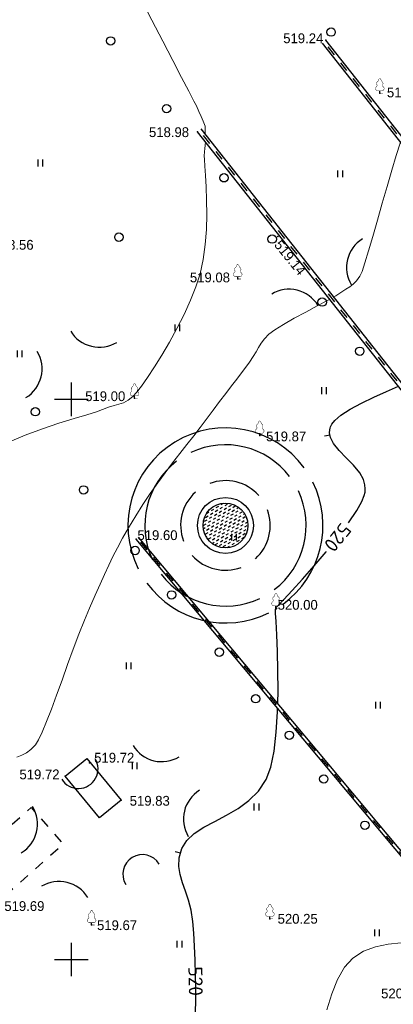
# Model space of a CAD drawing. Header units: millimetres. Extents: x 767170 to 66149698, y -983507 to 2493658.
# Tile 17 of 256: x 1396462 to 1429815, y -832596 to -744723. Entities that reach past the tile are written whole.
import ezdxf

# ---------------------------------------------------------------- set-up
doc = ezdxf.new("R2010")
doc.units = ezdxf.units.MM
doc.linetypes.add('Д_ТРОТ_ТРУБА', pattern=[3, 1.5, -1.5])
for name, color, linetype in [('(001) Сетка', 92, 'Continuous'), ('(004) Точки рельефа', 7, 'Continuous'), ('(010) Геол. Выработки', 7, 'Continuous'), ('(022) Возд. Линии', 7, 'Continuous'), ('(025) Дорога', 7, 'Continuous'), ('(028) Гидротехн.', 7, 'Continuous'), ('(031) Горизонтали', 42, 'Continuous'), ('(035) Откосы', 7, 'Continuous'), ('(036) Растительность', 7, 'Continuous'), ('(038) Деревья', 7, 'Continuous'), ('C-TOPO-MAJR', 9, 'Continuous')]:
    doc.layers.add(name, color=color, linetype=linetype)
doc.layers.add('(032) Горизонтали утолщенные', color=32, linetype='Continuous', lineweight=30)
doc.layers.add('(042) Бергштрих', color=32, linetype='Continuous', lineweight=30)
doc.styles.add('D-431', font='txt')
doc.styles.get("Standard").update_dxf_attribs({"font": 'isocpeui.ttf'})
doc.styles.add('СПДС', font='isocpeur.ttf')
doc.linetypes.add('ПОДПОРНАЯ СТЕНКА', pattern='A,2,["V",Standard,S=1.2,R=0,X=0,Y=-1.2],0.2,["V",Standard,S=0.8,R=0,X=0,Y=-0.8],0.25,["V",Standard,S=0.3,R=0,X=0,Y=-0.3],0.25', length=2.7)

# ---------------------------------------------------------------- blocks, each defined once
blk = doc.blocks.new('d')
at = {"layer": '(038) Деревья'}
blk.add_ellipse((0, 0), major_axis=(0.265, 0.265), ratio=1, start_param=5.497787, end_param=11.780972, dxfattribs=at)
blk = doc.blocks.new('I04010')
for p, q in [((-0.412273, 0.007146), (-0.412273, 1.207146)), ((0.387727, 1.207146), (0.387727, 0.007146))]:
    blk.add_line(p, q)
blk = doc.blocks.new('Setka')
at = {"layer": '(001) Сетка'}
for p, q in [((0, 1.5), (0, -1.5)), ((-1.5, 0), (1.5, 0))]:
    blk.add_line(p, q, dxfattribs=at)
blk = doc.blocks.new('karagach-flat-57')
at = {"layer": '(038) Деревья', "const_width": 0.0375}
for points in [[(-0.208, 1.009, 0.430853), (-0.255, 0.753, 0.548276)], [(-0.208, 1.009, 0.181567), (-0.117, 1.159, 0.303004)], [(0, 1.312, 0.246034), (-0.117, 1.159, 0.489079)], [(0, 1.312, -0.246034), (0.117, 1.159, -0.489079)], [(0.208, 1.009, -0.181567), (0.117, 1.159, -0.303004)], [(0.208, 1.009, -0.430853), (0.255, 0.753, -0.548276)], [(-0.315, 0.559, 0.626949), (-0.218, 0.206, 0.702465)], [(-0.315, 0.559, 0.383603), (-0.255, 0.753, 0.352912)], [(0.315, 0.559, -0.626949), (0.218, 0.206, -0.702465)], [(0.315, 0.559, -0.383603), (0.255, 0.753, -0.352912)]]:
    blk.add_lwpolyline(points, format="xyb", dxfattribs=at)
for points in [[(0, 0.206), (-0.218, 0.206)], [(0, 0), (0, 0.206)], [(0, 0.206), (0.218, 0.206)], [(0, 0), (0.281, 0)]]:
    blk.add_lwpolyline(points, dxfattribs=at)
at = {"layer": '(038) Деревья'}
blk.add_lwpolyline([(0, 0), (0, 0.206)], dxfattribs=at)
blk = doc.blocks.new('karagach-flat-66')
at = {"layer": '(038) Деревья', "const_width": 0.0375}
for points in [[(-0.208, 1.009, 0.430853), (-0.255, 0.753, 0.548276)], [(-0.208, 1.009, 0.181567), (-0.117, 1.159, 0.303004)], [(0, 1.312, 0.246034), (-0.117, 1.159, 0.489079)], [(0, 1.312, -0.246034), (0.117, 1.159, -0.489079)], [(0.208, 1.009, -0.181567), (0.117, 1.159, -0.303004)], [(0.208, 1.009, -0.430853), (0.255, 0.753, -0.548276)], [(-0.315, 0.559, 0.626949), (-0.218, 0.206, 0.702465)], [(-0.315, 0.559, 0.383603), (-0.255, 0.753, 0.352912)], [(0.315, 0.559, -0.626949), (0.218, 0.206, -0.702465)], [(0.315, 0.559, -0.383603), (0.255, 0.753, -0.352912)]]:
    blk.add_lwpolyline(points, format="xyb", dxfattribs=at)
for points in [[(0, 0.206), (-0.218, 0.206)], [(0, 0), (0, 0.206)], [(0, 0.206), (0.218, 0.206)], [(0, 0), (0.281, 0)]]:
    blk.add_lwpolyline(points, dxfattribs=at)
at = {"layer": '(038) Деревья'}
blk.add_lwpolyline([(0, 0), (0, 0.206)], dxfattribs=at)
blk = doc.blocks.new('karagach-flat-67-flat-1')
at = {"layer": '(038) Деревья', "const_width": 0.0375}
for points in [[(-0.208, 1.009, 0.430853), (-0.255, 0.753, 0.548276)], [(-0.208, 1.009, 0.181567), (-0.117, 1.159, 0.303004)], [(0, 1.312, 0.246034), (-0.117, 1.159, 0.489079)], [(0, 1.312, -0.246034), (0.117, 1.159, -0.489079)], [(0.208, 1.009, -0.181567), (0.117, 1.159, -0.303004)], [(0.208, 1.009, -0.430853), (0.255, 0.753, -0.548276)], [(-0.315, 0.559, 0.626949), (-0.218, 0.206, 0.702465)], [(-0.315, 0.559, 0.383603), (-0.255, 0.753, 0.352912)], [(0.315, 0.559, -0.626949), (0.218, 0.206, -0.702465)], [(0.315, 0.559, -0.383603), (0.255, 0.753, -0.352912)]]:
    blk.add_lwpolyline(points, format="xyb", dxfattribs=at)
for points in [[(0, 0.206), (-0.218, 0.206)], [(0, 0), (0, 0.206)], [(0, 0.206), (0.218, 0.206)], [(0, 0), (0.281, 0)]]:
    blk.add_lwpolyline(points, dxfattribs=at)
at = {"layer": '(038) Деревья'}
blk.add_lwpolyline([(0, 0), (0, 0.206)], dxfattribs=at)
blk = doc.blocks.new('karagach-flat-78')
at = {"layer": '(038) Деревья', "const_width": 0.0375}
for points in [[(-0.208, 1.009, 0.430853), (-0.255, 0.753, 0.548276)], [(-0.208, 1.009, 0.181567), (-0.117, 1.159, 0.303004)], [(0, 1.312, 0.246034), (-0.117, 1.159, 0.489079)], [(0, 1.312, -0.246034), (0.117, 1.159, -0.489079)], [(0.208, 1.009, -0.181567), (0.117, 1.159, -0.303004)], [(0.208, 1.009, -0.430853), (0.255, 0.753, -0.548276)], [(-0.315, 0.559, 0.626949), (-0.218, 0.206, 0.702465)], [(-0.315, 0.559, 0.383603), (-0.255, 0.753, 0.352912)], [(0.315, 0.559, -0.626949), (0.218, 0.206, -0.702465)], [(0.315, 0.559, -0.383603), (0.255, 0.753, -0.352912)]]:
    blk.add_lwpolyline(points, format="xyb", dxfattribs=at)
for points in [[(0, 0.206), (-0.218, 0.206)], [(0, 0), (0, 0.206)], [(0, 0.206), (0.218, 0.206)], [(0, 0), (0.281, 0)]]:
    blk.add_lwpolyline(points, dxfattribs=at)
at = {"layer": '(038) Деревья'}
blk.add_lwpolyline([(0, 0), (0, 0.206)], dxfattribs=at)
blk = doc.blocks.new('karagach-flat-79')
at = {"layer": '(038) Деревья', "const_width": 0.0375}
for points in [[(-0.208, 1.009, 0.430853), (-0.255, 0.753, 0.548276)], [(-0.208, 1.009, 0.181567), (-0.117, 1.159, 0.303004)], [(0, 1.312, 0.246034), (-0.117, 1.159, 0.489079)], [(0, 1.312, -0.246034), (0.117, 1.159, -0.489079)], [(0.208, 1.009, -0.181567), (0.117, 1.159, -0.303004)], [(0.208, 1.009, -0.430853), (0.255, 0.753, -0.548276)], [(-0.315, 0.559, 0.626949), (-0.218, 0.206, 0.702465)], [(-0.315, 0.559, 0.383603), (-0.255, 0.753, 0.352912)], [(0.315, 0.559, -0.626949), (0.218, 0.206, -0.702465)], [(0.315, 0.559, -0.383603), (0.255, 0.753, -0.352912)]]:
    blk.add_lwpolyline(points, format="xyb", dxfattribs=at)
for points in [[(0, 0.206), (-0.218, 0.206)], [(0, 0), (0, 0.206)], [(0, 0.206), (0.218, 0.206)], [(0, 0), (0.281, 0)]]:
    blk.add_lwpolyline(points, dxfattribs=at)
at = {"layer": '(038) Деревья'}
blk.add_lwpolyline([(0, 0), (0, 0.206)], dxfattribs=at)
blk = doc.blocks.new('karagach-flat-80')
at = {"layer": '(038) Деревья', "const_width": 0.0375}
for points in [[(-0.208, 1.009, 0.430853), (-0.255, 0.753, 0.548276)], [(-0.208, 1.009, 0.181567), (-0.117, 1.159, 0.303004)], [(0, 1.312, 0.246034), (-0.117, 1.159, 0.489079)], [(0, 1.312, -0.246034), (0.117, 1.159, -0.489079)], [(0.208, 1.009, -0.181567), (0.117, 1.159, -0.303004)], [(0.208, 1.009, -0.430853), (0.255, 0.753, -0.548276)], [(-0.315, 0.559, 0.626949), (-0.218, 0.206, 0.702465)], [(-0.315, 0.559, 0.383603), (-0.255, 0.753, 0.352912)], [(0.315, 0.559, -0.626949), (0.218, 0.206, -0.702465)], [(0.315, 0.559, -0.383603), (0.255, 0.753, -0.352912)]]:
    blk.add_lwpolyline(points, format="xyb", dxfattribs=at)
for points in [[(0, 0.206), (-0.218, 0.206)], [(0, 0), (0, 0.206)], [(0, 0.206), (0.218, 0.206)], [(0, 0), (0.281, 0)]]:
    blk.add_lwpolyline(points, dxfattribs=at)
at = {"layer": '(038) Деревья'}
blk.add_lwpolyline([(0, 0), (0, 0.206)], dxfattribs=at)
blk = doc.blocks.new('karagach-flat-81')
at = {"layer": '(038) Деревья', "const_width": 0.0375}
for points in [[(-0.208, 1.009, 0.430853), (-0.255, 0.753, 0.548276)], [(-0.208, 1.009, 0.181567), (-0.117, 1.159, 0.303004)], [(0, 1.312, 0.246034), (-0.117, 1.159, 0.489079)], [(0, 1.312, -0.246034), (0.117, 1.159, -0.489079)], [(0.208, 1.009, -0.181567), (0.117, 1.159, -0.303004)], [(0.208, 1.009, -0.430853), (0.255, 0.753, -0.548276)], [(-0.315, 0.559, 0.626949), (-0.218, 0.206, 0.702465)], [(-0.315, 0.559, 0.383603), (-0.255, 0.753, 0.352912)], [(0.315, 0.559, -0.626949), (0.218, 0.206, -0.702465)], [(0.315, 0.559, -0.383603), (0.255, 0.753, -0.352912)]]:
    blk.add_lwpolyline(points, format="xyb", dxfattribs=at)
for points in [[(0, 0.206), (-0.218, 0.206)], [(0, 0), (0, 0.206)], [(0, 0.206), (0.218, 0.206)], [(0, 0), (0.281, 0)]]:
    blk.add_lwpolyline(points, dxfattribs=at)
at = {"layer": '(038) Деревья'}
blk.add_lwpolyline([(0, 0), (0, 0.206)], dxfattribs=at)
blk = doc.blocks.new('*U337')
at = {"color": 5, "linetype": 'Continuous'}
for p, q in [((32263.305, 79720.937), (32263.522, 79721.069)), ((32263.739, 79721.201), (32263.956, 79721.333)), ((32264.088, 79721.116), (32264.305, 79721.248)), ((32264.173, 79721.465), (32264.39, 79721.597)), ((32264.437, 79721.031), (32264.654, 79721.163)), ((32264.522, 79721.38), (32264.739, 79721.512)), ((32264.786, 79720.946), (32265.003, 79721.078)), ((32264.871, 79721.295), (32265.088, 79721.426)), ((32265.135, 79720.86), (32265.352, 79720.992)), ((32265.22, 79721.209), (32265.437, 79721.341)), ((32265.569, 79721.124), (32265.786, 79721.256)), ((32265.918, 79721.039), (32265.994, 79721.086)), ((32262.7, 79719.976), (32262.917, 79720.107)), ((32262.785, 79720.324), (32263.002, 79720.456)), ((32262.923, 79720.705), (32263.087, 79720.805)), ((32263.134, 79720.239), (32263.351, 79720.371)), ((32263.219, 79720.588), (32263.436, 79720.72)), ((32263.483, 79720.154), (32263.7, 79720.286)), ((32263.568, 79720.503), (32263.785, 79720.635)), ((32263.654, 79720.852), (32263.871, 79720.984)), ((32263.832, 79720.069), (32264.049, 79720.201)), ((32263.917, 79720.418), (32264.134, 79720.55)), ((32264.002, 79720.767), (32264.22, 79720.899)), ((32264.181, 79719.984), (32264.398, 79720.116)), ((32264.266, 79720.333), (32264.483, 79720.465)), ((32264.351, 79720.682), (32264.569, 79720.814)), ((32264.615, 79720.248), (32264.832, 79720.38)), ((32264.7, 79720.597), (32264.917, 79720.729)), ((32264.964, 79720.163), (32265.181, 79720.294)), ((32265.049, 79720.511), (32265.266, 79720.643)), ((32265.313, 79720.077), (32265.53, 79720.209)), ((32265.398, 79720.426), (32265.615, 79720.558)), ((32265.484, 79720.775), (32265.701, 79720.907)), ((32265.662, 79719.992), (32265.879, 79720.124)), ((32265.747, 79720.341), (32265.964, 79720.473)), ((32265.832, 79720.69), (32266.05, 79720.822)), ((32266.096, 79720.256), (32266.313, 79720.388)), ((32266.181, 79720.605), (32266.317, 79720.687)), ((32266.445, 79720.171), (32266.527, 79720.221)), ((32262.615, 79719.627), (32262.832, 79719.758)), ((32262.636, 79719.342), (32262.747, 79719.409)), ((32262.879, 79719.192), (32263.096, 79719.324)), ((32262.964, 79719.541), (32263.181, 79719.673)), ((32263.049, 79719.89), (32263.266, 79720.022)), ((32263.228, 79719.107), (32263.445, 79719.239)), ((32263.313, 79719.456), (32263.53, 79719.588)), ((32263.398, 79719.805), (32263.615, 79719.937)), ((32263.662, 79719.371), (32263.879, 79719.503)), ((32263.747, 79719.72), (32263.964, 79719.852)), ((32264.011, 79719.286), (32264.228, 79719.418)), ((32264.096, 79719.635), (32264.313, 79719.767)), ((32264.36, 79719.201), (32264.577, 79719.333)), ((32264.445, 79719.55), (32264.662, 79719.682)), ((32264.53, 79719.899), (32264.747, 79720.031)), ((32264.709, 79719.116), (32264.926, 79719.248)), ((32264.794, 79719.465), (32265.011, 79719.596)), ((32264.879, 79719.814), (32265.096, 79719.945)), ((32265.143, 79719.379), (32265.36, 79719.511)), ((32265.228, 79719.728), (32265.445, 79719.86)), ((32265.492, 79719.294), (32265.709, 79719.426)), ((32265.577, 79719.643), (32265.794, 79719.775)), ((32265.841, 79719.209), (32266.058, 79719.341)), ((32265.926, 79719.558), (32266.143, 79719.69)), ((32266.011, 79719.907), (32266.228, 79720.039)), ((32266.19, 79719.124), (32266.407, 79719.256)), ((32266.275, 79719.473), (32266.492, 79719.605)), ((32266.36, 79719.822), (32266.577, 79719.954)), ((32262.794, 79718.843), (32263.011, 79718.975)), ((32262.899, 79718.61), (32262.926, 79718.626)), ((32263.057, 79718.409), (32263.274, 79718.541)), ((32263.143, 79718.758), (32263.36, 79718.89)), ((32263.406, 79718.324), (32263.623, 79718.456)), ((32263.492, 79718.673), (32263.709, 79718.805)), ((32263.577, 79719.022), (32263.794, 79719.154)), ((32263.755, 79718.239), (32263.972, 79718.371)), ((32263.841, 79718.588), (32264.058, 79718.72)), ((32263.926, 79718.937), (32264.143, 79719.069)), ((32264.189, 79718.503), (32264.407, 79718.635)), ((32264.275, 79718.852), (32264.492, 79718.984)), ((32264.538, 79718.418), (32264.756, 79718.55)), ((32264.624, 79718.767), (32264.841, 79718.899)), ((32264.887, 79718.332), (32265.104, 79718.464)), ((32264.973, 79718.681), (32265.19, 79718.813)), ((32265.058, 79719.03), (32265.275, 79719.162)), ((32265.236, 79718.247), (32265.453, 79718.379)), ((32265.322, 79718.596), (32265.539, 79718.728)), ((32265.407, 79718.945), (32265.624, 79719.077)), ((32265.671, 79718.511), (32265.888, 79718.643)), ((32265.756, 79718.86), (32265.973, 79718.992)), ((32266.019, 79718.426), (32266.237, 79718.558)), ((32266.105, 79718.775), (32266.322, 79718.907)), ((32263.419, 79718.034), (32263.538, 79718.107)), ((32263.67, 79717.89), (32263.887, 79718.022)), ((32264.019, 79717.805), (32264.236, 79717.937)), ((32264.104, 79718.154), (32264.321, 79718.286)), ((32264.368, 79717.72), (32264.585, 79717.852)), ((32264.453, 79718.069), (32264.67, 79718.201)), ((32264.728, 79717.641), (32264.934, 79717.766)), ((32264.802, 79717.984), (32265.019, 79718.115)), ((32265.151, 79717.898), (32265.368, 79718.03)), ((32265.585, 79718.162), (32265.802, 79718.294)), ((32238.21, 79705.985), (32238.427, 79706.117)), ((32238.644, 79706.249), (32238.823, 79706.357)), ((32238.993, 79706.164), (32239.21, 79706.296)), ((32239.342, 79706.079), (32239.559, 79706.21)), ((32239.691, 79705.993), (32239.908, 79706.125)), ((32237.257, 79705.108), (32237.474, 79705.24)), ((32237.435, 79705.514), (32237.559, 79705.589)), ((32237.691, 79705.372), (32237.908, 79705.504)), ((32237.776, 79705.721), (32237.993, 79705.853)), ((32238.04, 79705.287), (32238.257, 79705.419)), ((32238.125, 79705.636), (32238.342, 79705.768)), ((32238.389, 79705.202), (32238.606, 79705.334)), ((32238.474, 79705.551), (32238.691, 79705.683)), ((32238.559, 79705.9), (32238.776, 79706.032)), ((32238.738, 79705.117), (32238.955, 79705.249)), ((32238.823, 79705.466), (32239.04, 79705.598)), ((32238.908, 79705.815), (32239.125, 79705.947)), ((32239.172, 79705.381), (32239.389, 79705.512)), ((32239.257, 79705.73), (32239.474, 79705.861)), ((32239.521, 79705.295), (32239.738, 79705.427)), ((32239.606, 79705.644), (32239.823, 79705.776)), ((32239.87, 79705.21), (32240.087, 79705.342)), ((32239.955, 79705.559), (32240.172, 79705.691)), ((32240.04, 79705.908), (32240.257, 79706.04)), ((32240.219, 79705.125), (32240.436, 79705.257)), ((32240.304, 79705.474), (32240.521, 79705.606)), ((32240.389, 79705.823), (32240.548, 79705.919)), ((32240.568, 79705.04), (32240.785, 79705.172)), ((32240.653, 79705.389), (32240.87, 79705.521)), ((32240.738, 79705.738), (32240.747, 79705.743)), ((32241.002, 79705.304), (32241.064, 79705.341)), ((32237.087, 79704.41), (32237.304, 79704.542)), ((32237.172, 79704.759), (32237.389, 79704.891)), ((32237.436, 79704.325), (32237.653, 79704.457)), ((32237.521, 79704.674), (32237.738, 79704.806)), ((32237.606, 79705.023), (32237.823, 79705.155)), ((32237.785, 79704.24), (32238.002, 79704.372)), ((32237.87, 79704.589), (32238.087, 79704.721)), ((32237.955, 79704.938), (32238.172, 79705.07)), ((32238.219, 79704.504), (32238.436, 79704.636)), ((32238.304, 79704.853), (32238.521, 79704.985)), ((32238.568, 79704.419), (32238.785, 79704.551)), ((32238.653, 79704.768), (32238.87, 79704.9)), ((32238.917, 79704.334), (32239.134, 79704.466)), ((32239.002, 79704.683), (32239.219, 79704.815)), ((32239.087, 79705.032), (32239.304, 79705.164)), ((32239.266, 79704.249), (32239.483, 79704.38)), ((32239.351, 79704.597), (32239.568, 79704.729)), ((32239.436, 79704.946), (32239.653, 79705.078)), ((32239.615, 79704.163), (32239.832, 79704.295)), ((32239.7, 79704.512), (32239.917, 79704.644)), ((32239.785, 79704.861), (32240.002, 79704.993)), ((32240.049, 79704.427), (32240.266, 79704.559)), ((32240.134, 79704.776), (32240.351, 79704.908)), ((32240.398, 79704.342), (32240.615, 79704.474)), ((32240.483, 79704.691), (32240.7, 79704.823)), ((32240.747, 79704.257), (32240.964, 79704.389)), ((32240.832, 79704.606), (32241.049, 79704.738)), ((32240.917, 79704.955), (32241.134, 79705.087)), ((32241.096, 79704.172), (32241.313, 79704.304)), ((32241.181, 79704.521), (32241.347, 79704.622)), ((32241.266, 79704.87), (32241.28, 79704.878)), ((32237.001, 79704.062), (32237.219, 79704.193)), ((32237.029, 79703.781), (32237.133, 79703.844)), ((32237.186, 79703.282), (32237.397, 79703.41)), ((32237.265, 79703.627), (32237.482, 79703.759)), ((32237.35, 79703.976), (32237.567, 79704.108)), ((32237.614, 79703.542), (32237.831, 79703.674)), ((32237.699, 79703.891), (32237.916, 79704.023)), ((32237.963, 79703.457), (32238.18, 79703.589)), ((32238.048, 79703.806), (32238.265, 79703.938)), ((32238.134, 79704.155), (32238.351, 79704.287)), ((32238.312, 79703.372), (32238.529, 79703.504)), ((32238.397, 79703.721), (32238.614, 79703.853)), ((32238.482, 79704.07), (32238.7, 79704.202)), ((32238.661, 79703.287), (32238.878, 79703.419)), ((32238.746, 79703.636), (32238.963, 79703.768)), ((32238.831, 79703.985), (32239.049, 79704.117)), ((32239.095, 79703.551), (32239.312, 79703.682)), ((32239.18, 79703.9), (32239.397, 79704.031)), ((32239.444, 79703.465), (32239.661, 79703.597)), ((32239.529, 79703.814), (32239.746, 79703.946)), ((32239.793, 79703.38), (32240.01, 79703.512)), ((32239.878, 79703.729), (32240.095, 79703.861)), ((32239.964, 79704.078), (32240.181, 79704.21)), ((32240.142, 79703.295), (32240.359, 79703.427)), ((32240.227, 79703.644), (32240.444, 79703.776)), ((32240.312, 79703.993), (32240.53, 79704.125)), ((32240.576, 79703.559), (32240.793, 79703.691)), ((32240.661, 79703.908), (32240.879, 79704.04)), ((32240.925, 79703.474), (32241.142, 79703.606)), ((32241.01, 79703.823), (32241.228, 79703.955)), ((32237.304, 79703.056), (32237.312, 79703.061)), ((32237.447, 79702.846), (32237.661, 79702.976)), ((32237.529, 79703.193), (32237.746, 79703.325)), ((32237.793, 79702.759), (32238.01, 79702.891)), ((32237.812, 79702.474), (32237.925, 79702.542)), ((32237.878, 79703.108), (32238.095, 79703.24)), ((32238.142, 79702.674), (32238.359, 79702.806)), ((32238.227, 79703.023), (32238.444, 79703.155)), ((32238.491, 79702.589), (32238.708, 79702.721)), ((32238.576, 79702.938), (32238.793, 79703.07)), ((32238.84, 79702.504), (32239.057, 79702.636)), ((32238.925, 79702.853), (32239.142, 79702.985)), ((32239.01, 79703.202), (32239.227, 79703.334)), ((32239.189, 79702.419), (32239.406, 79702.55)), ((32239.274, 79702.767), (32239.491, 79702.899)), ((32239.359, 79703.116), (32239.576, 79703.248)), ((32239.623, 79702.682), (32239.84, 79702.814)), ((32239.708, 79703.031), (32239.925, 79703.163)), ((32239.972, 79702.597), (32240.189, 79702.729)), ((32240.057, 79702.946), (32240.274, 79703.078)), ((32240.321, 79702.512), (32240.538, 79702.644)), ((32240.406, 79702.861), (32240.623, 79702.993)), ((32240.491, 79703.21), (32240.708, 79703.342)), ((32240.755, 79702.776), (32240.972, 79702.908)), ((32240.84, 79703.125), (32241.057, 79703.257)), ((32238.057, 79702.325), (32238.274, 79702.457)), ((32238.406, 79702.24), (32238.623, 79702.372)), ((32238.755, 79702.155), (32238.972, 79702.287)), ((32239.104, 79702.07), (32239.321, 79702.201)), ((32239.493, 79702.009), (32239.67, 79702.116)), ((32239.538, 79702.333), (32239.755, 79702.465)), ((32239.887, 79702.248), (32240.104, 79702.38)), ((32212.946, 79690.335), (32213.163, 79690.467)), ((32213.295, 79690.25), (32213.512, 79690.382)), ((32213.38, 79690.599), (32213.597, 79690.731)), ((32213.644, 79690.165), (32213.861, 79690.296)), ((32213.729, 79690.513), (32213.946, 79690.645)), ((32214.078, 79690.428), (32214.295, 79690.56)), ((32214.427, 79690.343), (32214.644, 79690.475)), ((32214.776, 79690.258), (32214.94, 79690.358)), ((32211.992, 79689.458), (32212.209, 79689.59)), ((32212.078, 79689.807), (32212.295, 79689.939)), ((32212.341, 79689.373), (32212.558, 79689.505)), ((32212.427, 79689.722), (32212.644, 79689.854)), ((32212.512, 79690.071), (32212.729, 79690.203)), ((32212.69, 79689.288), (32212.907, 79689.42)), ((32212.775, 79689.637), (32212.993, 79689.769)), ((32212.861, 79689.986), (32213.078, 79690.118)), ((32213.124, 79689.552), (32213.342, 79689.684)), ((32213.21, 79689.901), (32213.427, 79690.033)), ((32213.473, 79689.467), (32213.691, 79689.598)), ((32213.559, 79689.816), (32213.776, 79689.947)), ((32213.822, 79689.381), (32214.039, 79689.513)), ((32213.908, 79689.73), (32214.125, 79689.862)), ((32213.993, 79690.079), (32214.21, 79690.211)), ((32214.171, 79689.296), (32214.388, 79689.428)), ((32214.257, 79689.645), (32214.474, 79689.777)), ((32214.342, 79689.994), (32214.559, 79690.126)), ((32214.606, 79689.56), (32214.823, 79689.692)), ((32214.691, 79689.909), (32214.908, 79690.041)), ((32214.954, 79689.475), (32215.172, 79689.607)), ((32215.04, 79689.824), (32215.257, 79689.956)), ((32215.125, 79690.173), (32215.147, 79690.186)), ((32215.303, 79689.39), (32215.521, 79689.522)), ((32215.389, 79689.739), (32215.469, 79689.788)), ((32211.789, 79688.443), (32211.954, 79688.543)), ((32211.822, 79688.76), (32212.039, 79688.892)), ((32211.907, 79689.109), (32212.124, 79689.241)), ((32212.171, 79688.675), (32212.388, 79688.807)), ((32212.256, 79689.024), (32212.473, 79689.156)), ((32212.52, 79688.59), (32212.737, 79688.722)), ((32212.605, 79688.939), (32212.822, 79689.071)), ((32212.869, 79688.505), (32213.086, 79688.637)), ((32212.954, 79688.854), (32213.171, 79688.986)), ((32213.039, 79689.203), (32213.256, 79689.335)), ((32213.218, 79688.42), (32213.435, 79688.552)), ((32213.303, 79688.769), (32213.52, 79688.901)), ((32213.388, 79689.118), (32213.605, 79689.25)), ((32213.652, 79688.683), (32213.869, 79688.815)), ((32213.737, 79689.032), (32213.954, 79689.164)), ((32214.001, 79688.598), (32214.218, 79688.73)), ((32214.086, 79688.947), (32214.303, 79689.079)), ((32214.35, 79688.513), (32214.567, 79688.645)), ((32214.435, 79688.862), (32214.652, 79688.994)), ((32214.52, 79689.211), (32214.737, 79689.343)), ((32214.699, 79688.428), (32214.916, 79688.56)), ((32214.784, 79688.777), (32215.001, 79688.909)), ((32214.869, 79689.126), (32215.086, 79689.258)), ((32215.048, 79688.343), (32215.265, 79688.475)), ((32215.133, 79688.692), (32215.35, 79688.824)), ((32215.218, 79689.041), (32215.435, 79689.173)), ((32215.482, 79688.607), (32215.699, 79688.739)), ((32215.567, 79688.956), (32215.741, 79689.061)), ((32215.652, 79689.305), (32215.68, 79689.321)), ((32211.846, 79688.18), (32211.869, 79688.194)), ((32212.001, 79687.977), (32212.218, 79688.109)), ((32212.051, 79687.711), (32212.133, 79687.76)), ((32212.086, 79688.326), (32212.303, 79688.458)), ((32212.265, 79687.543), (32212.482, 79687.675)), ((32212.35, 79687.892), (32212.567, 79688.024)), ((32212.435, 79688.241), (32212.652, 79688.373)), ((32212.699, 79687.807), (32212.916, 79687.939)), ((32212.784, 79688.156), (32213.001, 79688.288)), ((32213.048, 79687.722), (32213.265, 79687.854)), ((32213.133, 79688.071), (32213.35, 79688.203)), ((32213.397, 79687.637), (32213.614, 79687.768)), ((32213.482, 79687.986), (32213.699, 79688.117)), ((32213.567, 79688.335), (32213.784, 79688.466)), ((32213.746, 79687.551), (32213.963, 79687.683)), ((32213.831, 79687.9), (32214.048, 79688.032)), ((32213.916, 79688.249), (32214.133, 79688.381)), ((32214.095, 79687.466), (32214.312, 79687.598)), ((32214.18, 79687.815), (32214.397, 79687.947)), ((32214.265, 79688.164), (32214.482, 79688.296)), ((32214.529, 79687.73), (32214.746, 79687.862)), ((32214.614, 79688.079), (32214.831, 79688.211)), ((32214.878, 79687.645), (32215.095, 79687.777)), ((32214.963, 79687.994), (32215.18, 79688.126)), ((32215.227, 79687.56), (32215.444, 79687.692)), ((32215.312, 79687.909), (32215.529, 79688.041)), ((32215.397, 79688.258), (32215.614, 79688.39)), ((32212.368, 79687.309), (32212.396, 79687.326)), ((32212.571, 79687.135), (32212.745, 79687.241)), ((32212.614, 79687.458), (32212.831, 79687.59)), ((32212.877, 79687.024), (32213.094, 79687.156)), ((32212.962, 79687.373), (32213.18, 79687.505)), ((32213.226, 79686.939), (32213.443, 79687.071)), ((32213.311, 79687.288), (32213.529, 79687.42)), ((32213.575, 79686.853), (32213.792, 79686.985)), ((32213.66, 79687.202), (32213.878, 79687.334)), ((32213.924, 79686.768), (32214.141, 79686.9)), ((32214.009, 79687.117), (32214.226, 79687.249)), ((32214.358, 79687.032), (32214.575, 79687.164)), ((32214.444, 79687.381), (32214.661, 79687.513)), ((32214.793, 79687.296), (32215.01, 79687.428))]:
    blk.add_line(p, q, dxfattribs=at)
blk = doc.blocks.new('A$C27c3a978')
at = {"layer": '(004) Точки рельефа', "color": 7, "linetype": 'ByBlock', "lineweight": -2}
for p in [(-88985, -41008), (-84171, -45725), (-100431, -49172), (-93266, -58518), (-96852, -62314), (-106063, -72960), (-94892, -76290), (-105931, -85536), (-93415, -91753), (-112265, -106690), (-107261, -108824), (-109893, -119967)]:
    blk.add_point(p, dxfattribs=at)
at = {"layer": '(004) Точки рельефа'}
blk.add_point((-93983, -119411), dxfattribs=at)
at = {"layer": '(010) Геол. Выработки'}
blk.add_point((-110088, -105492), dxfattribs=at)
at = {"layer": '(025) Дорога', "linetype": 'Д_ТРОТ_ТРУБА', "ltscale": 600, "flags": 128}
blk.add_lwpolyline([(-118215, -117869), (-121974, -113460), (-118520, -110432), (-117588, -111495), (-115300, -109490), (-112433, -112760), (-118215, -117869)], dxfattribs=at)
at = {"layer": '(031) Горизонтали', "color": 42, "linetype": 'Continuous', "lineweight": 0, "ltscale": 600}
for points in [[(-99753, -49386), (-99765, -49195), (-99772, -49033), (-99754, -48860), (-99757, -48692), (-99815, -48524), (-99941, -48219), (-100117, -47817), (-100325, -47355), (-100546, -46873), (-100763, -46442), (-101218, -45568), (-101864, -44332), (-102658, -42811), (-103554, -41084), (-104509, -39229), (-105479, -37326), (-106418, -35451), (-107282, -33685), (-108026, -32105), (-108607, -30791), (-108979, -29820), (-109099, -29271)], [(-117391, -76915), (-115844, -76263), (-114294, -75688), (-112811, -75191), (-111463, -74770), (-110321, -74427), (-109453, -74162), (-108931, -73975), (-108378, -73758), (-107898, -73617), (-107467, -73501), (-107059, -73360), (-106649, -73145), (-106211, -72806), (-105890, -72454), (-105444, -71876), (-104901, -71103), (-104287, -70170), (-103628, -69107), (-102951, -67949), (-102283, -66726), (-101649, -65473), (-101077, -64221), (-100593, -63003), (-100222, -61851), (-99942, -60584), (-99758, -59249), (-99656, -57890), (-99618, -56549), (-99629, -55271), (-99672, -54097), (-99731, -53072), (-99791, -52239), (-99834, -51641), (-99846, -51322), (-99816, -50960), (-99783, -50667), (-99753, -50391), (-99736, -50079), (-99736, -50053)], [(-88283, -63915), (-88105, -63817), (-87638, -63530), (-87203, -63237), (-86845, -63002), (-86535, -62769), (-86244, -62480), (-85945, -62079), (-85759, -61657), (-85496, -60875), (-85170, -59803), (-84795, -58512), (-84387, -57075), (-83959, -55563), (-83526, -54048), (-83102, -52601), (-82702, -51294), (-82340, -50198), (-82308, -50113)], [(-88906, -127530), (-88460, -126120), (-87940, -124830), (-87324, -123737), (-86587, -122917), (-85624, -122307), (-84551, -121907), (-83415, -121672), (-82264, -121558)]]:
    blk.add_lwpolyline(points, dxfattribs=at)
at = {"layer": '(032) Горизонтали утолщенные', "color": 32, "linetype": 'Continuous', "lineweight": 30, "ltscale": 600}
blk.add_lwpolyline([(-86965, -84092), (-86225, -82983), (-85778, -82171), (-85564, -81647), (-85488, -81346), (-85471, -81211), (-85466, -81036), (-85498, -80696), (-85638, -80214), (-85965, -79615), (-86529, -78919), (-87174, -78265), (-87802, -77629), (-88314, -76993), (-88575, -76468), (-88651, -76059), (-88633, -75776), (-88601, -75631), (-88562, -75515), (-88444, -75282), (-88174, -74937), (-87663, -74483), (-86823, -73928), (-85819, -73387), (-84711, -72862), (-83562, -72354), (-82495, -71893)], dxfattribs=at)
at = {"layer": '(035) Откосы', "linetype": 'ПОДПОРНАЯ СТЕНКА', "ltscale": 600}
blk.add_lwpolyline([(-112265, -106690), (-110330, -105097), (-107261, -108824), (-109196, -110418)], close=True, dxfattribs=at)
at = {"layer": '(042) Бергштрих', "color": 32, "linetype": 'Continuous', "lineweight": 30, "ltscale": 600}
for p, q in [((-88613, -76264), (-89105, -76355)), ((-101964, -113560), (-102446, -113428))]:
    blk.add_line(p, q, dxfattribs=at)
for radius in [2500, 2000]:
    blk.add_circle((-97949, -84312), radius)
for centre, radius, start, end in [((-84144, -61296), 3000, 121.28657, 211.28657), ((-92262, -66229), 3000, 31.28657, 121.28657), ((-109203, -65407), 3000, 211.28657, 301.28657), ((-117321, -70341), 3000, 301.28657, 31.28657), ((-97949, -84312), 8700, 36.232, 206.34114), ((-97949, -84312), 7200, 37.26573, 115.30741), ((-97949, -84312), 7200, 127.26573, 205.30741), ((-97949, -84312), 4000, 42.09349, 110.47965), ((-97949, -84312), 4000, 132.09349, 200.47965), ((-97949, -84312), 7200, 307.26573, 25.30741), ((-97949, -84312), 4000, 312.09349, 20.47965), ((-97949, -84312), 4000, 222.09349, 290.47965), ((-97949, -84312), 7200, 217.26573, 295.30741), ((-97949, -84312), 8700, 216.232, 296.34114), ((-103635, -102394), 3000, 211.28657, 301.28657), ((-111075, -106038), 1750, 211.28657, 31.28657), ((-98701, -110513), 3000, 121.28657, 211.28657), ((-117735, -110963), 3000, 301.28657, 31.28657), ((-105362, -115438), 1750, 31.28657, 211.28657), ((-112802, -119082), 3000, 31.28657, 121.28657)]:
    blk.add_arc(centre, radius, start, end)
at = {"layer": '(001) Сетка', "xscale": 1000, "yscale": 1000, "zscale": 1000}
for p in [(-111715, -73050), (-111715, -123050)]:
    blk.add_blockref('Setka', p, dxfattribs=at)
at = {"layer": '(022) Возд. Линии', "xscale": 1000, "yscale": 1000, "zscale": 1000}
for name, p in [('karagach-flat-57', (-84171, -45725)), ('karagach-flat-78', (-96852, -62314)), ('karagach-flat-81', (-106063, -72960)), ('karagach-flat-80', (-94892, -76290)), ('karagach-flat-79', (-93438, -91689)), ('karagach-flat-66', (-93983, -119411)), ('karagach-flat-67-flat-1', (-109893, -119967))]:
    blk.add_blockref(name, p, dxfattribs=at)
at = {"layer": '(036) Растительность', "linetype": 'Continuous', "xscale": 500, "yscale": 500, "zscale": 500}
for p in [(-114469, -52271), (-87705, -53245), (-102235, -66984), (-116309, -69291), (-89150, -72586), (-97177, -85656), (-106589, -97150), (-84322, -100654), (-106048, -106071), (-95171, -109742), (-84413, -120964), (-102048, -121984)]:
    blk.add_blockref('I04010', p, dxfattribs=at)
at = {"layer": '(038) Деревья', "linetype": 'Continuous', "xscale": 1000, "yscale": 1000, "zscale": 1000}
for p in [(-88519, -40279), (-108198, -41072), (-103201, -47115), (-98079, -53286), (-107458, -58585), (-93779, -58754), (-89318, -64380), (-85962, -68768), (-114920, -74162), (-110615, -81138), (-106014, -86549), (-102755, -90515), (-98499, -95624), (-95252, -99778), (-92249, -103033), (-89176, -106939), (-85499, -111073)]:
    blk.add_blockref('d', p, dxfattribs=at)
at = {"layer": '(004) Точки рельефа', "linetype": 'ByBlock', "style": 'D-431'}
blk.add_text('520.25', height=875, dxfattribs=at).set_placement((-93292, -119855))
at = {"layer": '(004) Точки рельефа', "linetype": 'ByBlock', "char_height": 875, "attachment_point": 4, "style": 'D-431'}
for s, insert in [('519.24', (-92792, -40841)), ('519.36', (-83533, -45672)), ('518.98', (-104777, -49220)), ('518.56', (-118656, -59275)), ('519.08', (-101124, -62184)), (' 519.00', (-110797, -72786)), ('519.87', (-94319, -76373)), ('519.60', (-105806, -85186)), ('520.00', (-93290, -91403)), ('519.72', (-109667, -105046)), ('519.72', (-116341, -106537)), ('519.83', (-106498, -108893)), ('519.69', (-117691, -118288)), ('519.67', (-109415, -119996)), ('520.73', (-84055, -126087))]:
    blk.add_mtext(s, dxfattribs=dict(at, insert=insert))
at = {"layer": '(004) Точки рельефа', "linetype": 'ByBlock', "insert": (-93317, -59030), "char_height": 875, "attachment_point": 4, "rotation": 309.13832, "style": 'D-431'}
blk.add_mtext('519.14', dxfattribs=at)
at = {"layer": 'C-TOPO-MAJR', "color": 32, "linetype": 'Continuous', "lineweight": 30, "char_height": 1250, "width": 2398.75, "attachment_point": 5, "style": 'СПДС', "bg_fill": 3, "box_fill_scale": 1.254, "bg_fill_color": 256, "bg_fill_true_color": 13158600, "bg_fill_transparency": 0}
for insert, rotation in [((-87934, -85386), 231.0073), ((-100613, -124988), 270.98162)]:
    blk.add_mtext('520', dxfattribs=dict(at, insert=insert, rotation=rotation))
at = {"layer": '(028) Гидротехн.', "ltscale": 600}
for points in [[(-47075, -94682), (-48242, -93268), (-89299, -41256)], [(-46752, -94444), (-47930, -93016), (-88985, -41008)], [(-58206, -102598), (-59373, -101184), (-100431, -49172)], [(-57884, -102361), (-59062, -100933), (-100117, -48925)], [(-77330, -119720), (-105931, -85536)], [(-77100, -119528), (-105701, -85344)]]:
    blk.add_lwpolyline(points, dxfattribs=at)
at = {"layer": '(028) Гидротехн.', "color": 3, "linetype": 'Д_ТРОТ_ТРУБА', "ltscale": 600, "flags": 128}
for points in [[(-46920, -94555), (-48086, -93142), (-89142, -41132)], [(-58052, -102471), (-59217, -101058), (-100274, -49049)], [(-77215, -119624), (-105816, -85440)]]:
    blk.add_lwpolyline(points, dxfattribs=at)
at = {"layer": '(031) Горизонтали', "color": 42, "linetype": 'Continuous', "lineweight": 0, "ltscale": 600}
blk.add_lwpolyline([(-116571, -105005), (-116135, -104814), (-115724, -104604), (-115320, -104315), (-114904, -103890), (-114635, -103458), (-114304, -102752), (-113919, -101817), (-113490, -100701), (-113027, -99450), (-112540, -98109), (-112038, -96726), (-111530, -95345), (-111028, -94015), (-110539, -92780), (-110074, -91688), (-109567, -90547), (-109130, -89558), (-108738, -88679), (-108367, -87871), (-107992, -87092), (-107587, -86302), (-107129, -85460), (-106593, -84525), (-105953, -83458), (-105313, -82443), (-104658, -81462), (-103993, -80515), (-103327, -79604), (-102665, -78727), (-102016, -77884), (-101386, -77077), (-100781, -76304), (-100210, -75567), (-99678, -74864), (-99057, -74033), (-98469, -73256), (-97918, -72532), (-97405, -71862), (-96936, -71249), (-96511, -70692), (-96134, -70193), (-95809, -69752), (-95471, -69247), (-95219, -68814), (-95004, -68423), (-94773, -68050), (-94477, -67666), (-94065, -67246), (-93542, -66852), (-92763, -66368), (-91815, -65827), (-90788, -65266), (-89768, -64720), (-88844, -64225), (-88638, -64111)], dxfattribs=at)
at = {"layer": '(032) Горизонтали утолщенные', "color": 32, "linetype": 'Continuous', "lineweight": 30, "ltscale": 600}
for points in [[(-93285, -100184), (-93258, -99082), (-93264, -97251), (-93305, -95550), (-93364, -94069), (-93427, -92898), (-93476, -92129), (-93495, -91852), (-93475, -91803), (-93446, -91738), (-93438, -91689), (-93427, -91634), (-93244, -91442), (-92745, -90913), (-91999, -90110), (-91075, -89094), (-90044, -87927), (-88974, -86670), (-88951, -86642)], [(-100616, -127720), (-100599, -126732), (-100603, -125600), (-100624, -124377), (-100661, -123117), (-100712, -121874), (-100777, -120701), (-100853, -119651), (-101003, -118634), (-101239, -117740), (-101516, -116938), (-101784, -116193), (-101999, -115474), (-102113, -114747), (-102079, -113980), (-101849, -113139), (-101407, -112416), (-100728, -111799), (-99872, -111248), (-98897, -110719), (-97862, -110174), (-96827, -109571), (-95850, -108867), (-94991, -108024), (-94309, -106999), (-93901, -105882), (-93609, -104442), (-93415, -102768), (-93303, -100951), (-93296, -100638)]]:
    blk.add_lwpolyline(points, dxfattribs=at)
blk.add_arc((-97949, -84312), 8700, 306.232, 26.34114)
at = {"xscale": 1000, "yscale": 1000, "zscale": 1000}
blk.add_blockref('*U337', (-32311715, -79773050), dxfattribs=at)

msp = doc.modelspace()

# ---------------------------------------------------------------- block references
msp.add_blockref('A$C27c3a978', (1512780.29, -705547.05))

doc.saveas('drawing.dxf')
